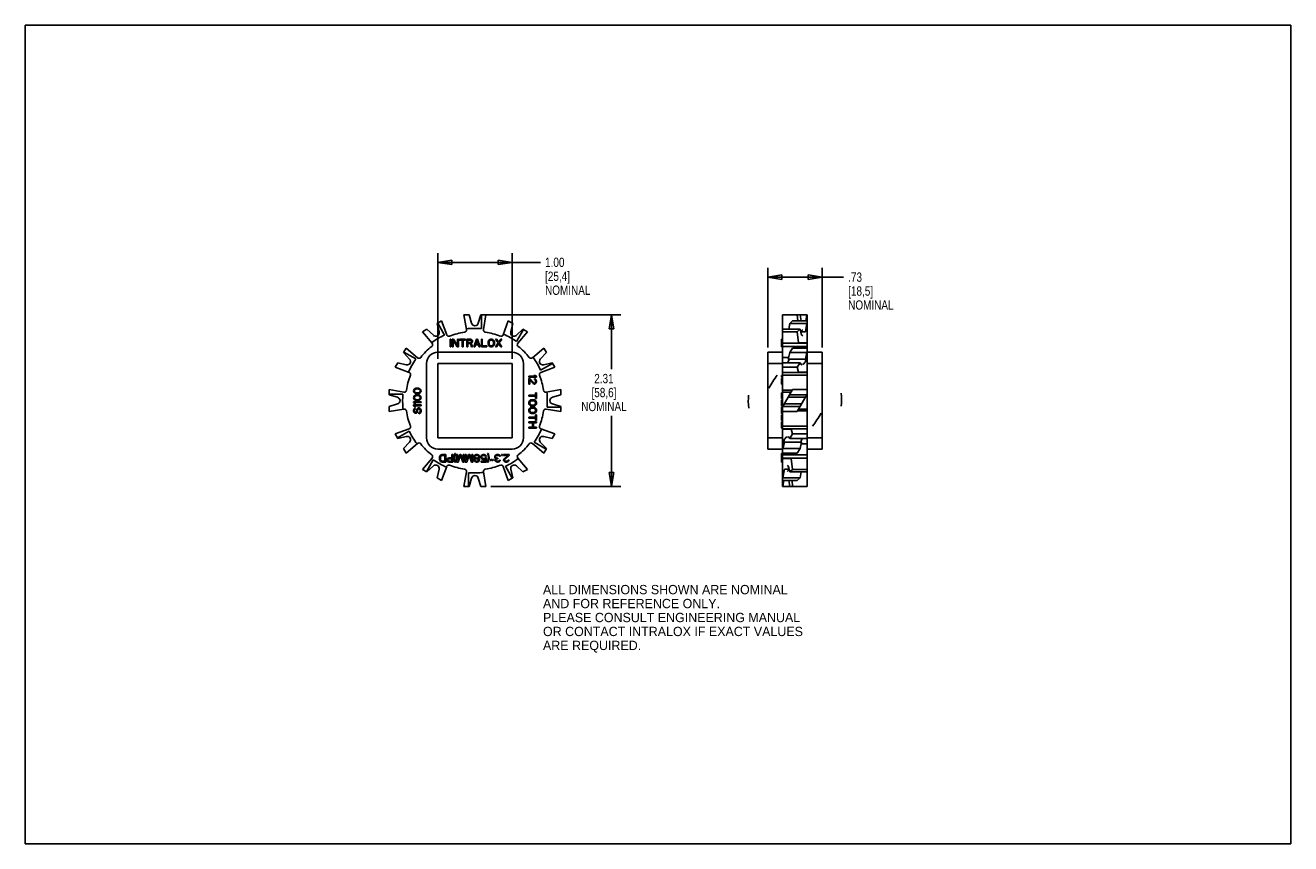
# Model space of a CAD drawing. Header units: inches. Extents: x 0 to 17, y 0 to 11.
import ezdxf

# ---------------------------------------------------------------- set-up
doc = ezdxf.new("R2010")
doc.units = ezdxf.units.IN
doc.header["$LTSCALE"] = 0.935
doc.header["$MEASUREMENT"] = 0
doc.layers.get('0').update_dxf_attribs({"linetype": 'CONTINUOUS'})
doc.layers.add('ALL_FEATURES', color=7, linetype='CONTINUOUS')
doc.styles.get("Standard").update_dxf_attribs({"font": 'txt', "width": 0.8})
doc.styles.add('TEXTSTYLE_2', font='bluprnt.ttf')
doc.dimstyles.new('DIMSTYLE_1', dxfattribs={"dimtxt": 0.125, "dimasz": 0.1875, "dimexe": 0.18, "dimexo": 0.0625, "dimgap": 0.09, "dimtad": 0, "dimtih": 1, "dimtoh": 1, "dimzin": 4, "dimdsep": 46, "dimtxsty": 'STANDARD', "dimblk": 'CLOSED', "dimblk1": 'CLOSED', "dimblk2": 'CLOSED', "dimcen": 0.09, "dimadec": 0, "dimazin": 0, "dimtp": 0.01, "dimtm": 0.01, "dimtfac": 1, "dimtofl": 0, "dimtmove": 0, "dimatfit": 3, "dimldrblk": 'CLOSED', "dimfxl": 1, "dimtolj": 1, "dimtzin": 4, "dimarcsym": 0})

# ---------------------------------------------------------------- blocks, each defined once
blk = doc.blocks.new('_CLOSED')
at = {"color": 0, "linetype": 'BYBLOCK'}
for p, q in [((0, 0), (-1, 0.167)), ((-1, 0.167), (-1, -0.167)), ((-1, -0.167), (0, 0)), ((-1, 0), (0, 0))]:
    blk.add_line(p, q, dxfattribs=at)
blk = doc.blocks.new('*D0')
at = {"color": 3, "linetype": 'CONTINUOUS'}
for p, q in [((6.191, 7.108), (7.999, 7.108)), ((7.874, 7.108), (7.874, 6.377)), ((7.874, 4.802), (7.874, 5.752)), ((6.252, 4.802), (7.999, 4.802))]:
    blk.add_line(p, q, dxfattribs=at)
at = {"color": 3, "linetype": 'CONTINUOUS', "xscale": 0.1875, "yscale": 0.1875, "zscale": 0.1875}
for p, rotation in [((7.874, 7.108), 90), ((7.874, 4.802), 270)]:
    blk.add_blockref('_CLOSED', p, dxfattribs=dict(at, rotation=rotation))
at = {"color": 3, "linetype": 'CONTINUOUS', "insert": (7.774, 6.314), "char_height": 0.125, "width": 0.7, "attachment_point": 2, "line_spacing_factor": 0.9}
blk.add_mtext('2.31\\P[58,6]\\PNOMINAL', dxfattribs=at)
blk = doc.blocks.new('*D1')
at = {"color": 3, "linetype": 'CONTINUOUS'}
for p, q in [((5.541, 6.518), (5.541, 7.939)), ((6.541, 6.518), (6.541, 7.939)), ((5.541, 7.814), (6.041, 7.814)), ((6.541, 7.814), (6.041, 7.814)), ((6.041, 7.814), (6.92, 7.814))]:
    blk.add_line(p, q, dxfattribs=at)
at = {"color": 3, "linetype": 'CONTINUOUS', "xscale": 0.1875, "yscale": 0.1875, "zscale": 0.1875, "rotation": 180}
blk.add_blockref('_CLOSED', (5.541, 7.814), dxfattribs=at)
at = {"color": 3, "linetype": 'CONTINUOUS', "xscale": 0.1875, "yscale": 0.1875, "zscale": 0.1875}
blk.add_blockref('_CLOSED', (6.541, 7.814), dxfattribs=at)
at = {"color": 3, "linetype": 'CONTINUOUS', "insert": (6.983, 7.877), "char_height": 0.125, "width": 0.7, "attachment_point": 1, "line_spacing_factor": 0.9}
blk.add_mtext('1.00\\P[25,4]\\PNOMINAL', dxfattribs=at)
blk = doc.blocks.new('*D2')
at = {"color": 3, "linetype": 'CONTINUOUS'}
for p, q in [((9.974, 6.668), (9.974, 7.741)), ((10.704, 6.668), (10.704, 7.741)), ((9.974, 7.616), (10.339, 7.616)), ((10.704, 7.616), (10.339, 7.616)), ((10.339, 7.616), (10.993, 7.616))]:
    blk.add_line(p, q, dxfattribs=at)
at = {"color": 3, "linetype": 'CONTINUOUS', "xscale": 0.1875, "yscale": 0.1875, "zscale": 0.1875, "rotation": 180}
blk.add_blockref('_CLOSED', (9.974, 7.616), dxfattribs=at)
at = {"color": 3, "linetype": 'CONTINUOUS', "xscale": 0.1875, "yscale": 0.1875, "zscale": 0.1875}
blk.add_blockref('_CLOSED', (10.704, 7.616), dxfattribs=at)
at = {"color": 3, "linetype": 'CONTINUOUS', "insert": (11.055, 7.678), "char_height": 0.125, "width": 0.7, "attachment_point": 1, "line_spacing_factor": 0.9}
blk.add_mtext('.73\\P[18,5]\\PNOMINAL', dxfattribs=at)

msp = doc.modelspace()

# ---------------------------------------------------------------- linework, layer by layer
at = {"color": 7, "linetype": 'CONTINUOUS'}
for p, q in [((0, 0), (0, 11)), ((0, 11), (17, 11)), ((17, 0), (17, 11)), ((5.533, 6.993), (5.593, 7.027)), ((5.533, 6.993), (5.56, 6.878)), ((5.54, 6.997), (5.633, 6.837)), ((5.593, 7.027), (5.661, 6.84)), ((6.421, 6.84), (6.489, 7.027)), ((6.549, 6.993), (6.489, 7.027)), ((6.522, 6.878), (6.549, 6.993)), ((10.505, 7.108), (10.173, 7.108)), ((10.256, 6.914), (10.27, 6.993)), ((10.27, 6.993), (10.309, 7.027)), ((10.501, 6.993), (10.27, 6.993)), ((10.309, 7.027), (10.505, 7.027)), ((10.369, 7.108), (10.378, 7.027)), ((10.423, 7.027), (10.409, 7.108)), ((10.501, 6.993), (10.481, 6.878)), ((10.501, 7.108), (10.487, 7.027)), ((10.505, 6.997), (10.501, 6.993)), ((10.505, 4.802), (10.505, 7.108)), ((5.396, 6.914), (5.336, 6.879)), ((5.465, 6.726), (5.336, 6.879)), ((5.482, 6.833), (5.396, 6.914)), ((6.686, 6.914), (6.6, 6.833)), ((6.693, 6.91), (6.601, 6.749)), ((6.746, 6.879), (6.617, 6.726)), ((6.686, 6.914), (6.746, 6.879)), ((10.173, 6.91), (10.178, 6.914)), ((10.173, 6.911), (10.175, 6.911)), ((10.173, 4.802), (10.173, 6.91)), ((10.369, 6.879), (10.173, 6.879)), ((10.178, 6.914), (10.409, 6.914)), ((10.409, 6.914), (10.369, 6.879)), ((10.369, 6.879), (10.389, 6.733)), ((10.429, 6.833), (10.409, 6.914)), ((10.481, 6.878), (10.418, 6.878)), ((5.082, 6.6), (5.117, 6.66)), ((5.117, 6.66), (5.27, 6.531)), ((5.706, 6.78), (5.706, 6.68)), ((5.719, 6.78), (5.706, 6.78)), ((5.706, 6.68), (5.719, 6.68)), ((5.719, 6.68), (5.719, 6.78)), ((5.735, 6.78), (5.735, 6.68)), ((5.754, 6.78), (5.735, 6.78)), ((5.735, 6.68), (5.748, 6.68)), ((5.748, 6.68), (5.748, 6.767)), ((5.748, 6.767), (5.8, 6.68)), ((5.806, 6.695), (5.754, 6.78)), ((5.8, 6.68), (5.819, 6.68)), ((5.806, 6.78), (5.806, 6.695)), ((5.819, 6.78), (5.806, 6.78)), ((5.819, 6.68), (5.819, 6.78)), ((5.835, 6.78), (5.835, 6.769)), ((5.914, 6.78), (5.835, 6.78)), ((5.835, 6.769), (5.869, 6.769)), ((5.869, 6.769), (5.869, 6.68)), ((5.869, 6.68), (5.881, 6.68)), ((5.881, 6.68), (5.881, 6.769)), ((5.881, 6.769), (5.914, 6.769)), ((5.914, 6.769), (5.914, 6.78)), ((5.931, 6.78), (5.931, 6.68)), ((5.981, 6.78), (5.931, 6.78)), ((5.931, 6.68), (5.944, 6.68)), ((5.944, 6.737), (5.944, 6.769)), ((5.944, 6.769), (5.983, 6.769)), ((5.983, 6.737), (5.944, 6.737)), ((5.944, 6.68), (5.944, 6.725)), ((5.944, 6.725), (5.979, 6.725)), ((5.979, 6.725), (5.996, 6.68)), ((5.991, 6.778), (5.981, 6.78)), ((5.983, 6.769), (5.989, 6.767)), ((5.989, 6.74), (5.983, 6.737)), ((5.989, 6.767), (5.994, 6.763)), ((5.994, 6.744), (5.989, 6.74)), ((6, 6.772), (5.991, 6.778)), ((5.991, 6.729), (6, 6.733)), ((6.01, 6.68), (5.991, 6.729)), ((5.994, 6.763), (5.996, 6.757)), ((5.996, 6.75), (5.994, 6.744)), ((5.996, 6.757), (5.996, 6.75)), ((5.996, 6.68), (6.01, 6.68)), ((6.006, 6.763), (6, 6.772)), ((6, 6.733), (6.006, 6.742)), ((6.008, 6.757), (6.006, 6.763)), ((6.006, 6.742), (6.008, 6.748)), ((6.008, 6.748), (6.008, 6.757)), ((6.06, 6.78), (6.027, 6.68)), ((6.027, 6.68), (6.039, 6.68)), ((6.039, 6.68), (6.048, 6.706)), ((6.048, 6.706), (6.089, 6.706)), ((6.05, 6.714), (6.069, 6.772)), ((6.087, 6.714), (6.05, 6.714)), ((6.077, 6.78), (6.06, 6.78)), ((6.069, 6.772), (6.087, 6.714)), ((6.11, 6.68), (6.077, 6.78)), ((6.089, 6.706), (6.098, 6.68)), ((6.098, 6.68), (6.11, 6.68)), ((6.127, 6.78), (6.127, 6.68)), ((6.139, 6.78), (6.127, 6.78)), ((6.127, 6.68), (6.202, 6.68)), ((6.139, 6.693), (6.139, 6.78)), ((6.202, 6.693), (6.139, 6.693)), ((6.202, 6.68), (6.202, 6.693)), ((6.221, 6.757), (6.219, 6.746)), ((6.219, 6.746), (6.219, 6.714)), ((6.219, 6.714), (6.221, 6.703)), ((6.225, 6.765), (6.221, 6.757)), ((6.221, 6.703), (6.225, 6.695)), ((6.233, 6.774), (6.225, 6.765)), ((6.225, 6.695), (6.233, 6.686)), ((6.231, 6.746), (6.233, 6.754)), ((6.231, 6.714), (6.231, 6.746)), ((6.233, 6.706), (6.231, 6.714)), ((6.241, 6.778), (6.233, 6.774)), ((6.233, 6.754), (6.237, 6.761)), ((6.237, 6.699), (6.233, 6.706)), ((6.233, 6.686), (6.241, 6.682)), ((6.237, 6.761), (6.244, 6.765)), ((6.244, 6.695), (6.237, 6.699)), ((6.252, 6.78), (6.241, 6.778)), ((6.241, 6.682), (6.252, 6.68)), ((6.244, 6.765), (6.252, 6.767)), ((6.252, 6.693), (6.244, 6.695)), ((6.269, 6.78), (6.252, 6.78)), ((6.252, 6.767), (6.269, 6.767)), ((6.269, 6.693), (6.252, 6.693)), ((6.252, 6.68), (6.269, 6.68)), ((6.279, 6.778), (6.269, 6.78)), ((6.269, 6.767), (6.277, 6.765)), ((6.277, 6.695), (6.269, 6.693)), ((6.269, 6.68), (6.279, 6.682)), ((6.277, 6.765), (6.283, 6.761)), ((6.283, 6.699), (6.277, 6.695)), ((6.287, 6.774), (6.279, 6.778)), ((6.279, 6.682), (6.287, 6.686)), ((6.283, 6.761), (6.287, 6.754)), ((6.287, 6.706), (6.283, 6.699)), ((6.296, 6.765), (6.287, 6.774)), ((6.287, 6.754), (6.289, 6.746)), ((6.289, 6.714), (6.287, 6.706)), ((6.287, 6.686), (6.296, 6.695)), ((6.289, 6.746), (6.289, 6.714)), ((6.3, 6.757), (6.296, 6.765)), ((6.296, 6.695), (6.3, 6.703)), ((6.302, 6.746), (6.3, 6.757)), ((6.3, 6.703), (6.302, 6.714)), ((6.302, 6.714), (6.302, 6.746)), ((6.319, 6.78), (6.354, 6.731)), ((6.331, 6.78), (6.319, 6.78)), ((6.354, 6.731), (6.319, 6.68)), ((6.319, 6.68), (6.331, 6.68)), ((6.36, 6.74), (6.331, 6.78)), ((6.331, 6.68), (6.36, 6.72)), ((6.389, 6.78), (6.36, 6.74)), ((6.36, 6.72), (6.389, 6.68)), ((6.366, 6.731), (6.402, 6.78)), ((6.402, 6.68), (6.366, 6.731)), ((6.402, 6.78), (6.389, 6.78)), ((6.389, 6.68), (6.402, 6.68)), ((6.812, 6.531), (6.965, 6.66)), ((7, 6.6), (6.965, 6.66)), ((10.158, 6.68), (10.158, 6.78)), ((10.173, 6.78), (10.158, 6.78)), ((10.173, 6.731), (10.158, 6.731)), ((10.173, 6.68), (10.158, 6.68)), ((10.173, 6.726), (10.505, 6.726)), ((10.505, 6.684), (10.173, 6.684)), ((10.27, 6.6), (10.309, 6.66)), ((10.309, 6.66), (10.505, 6.66)), ((10.389, 6.733), (10.505, 6.733)), ((5.003, 6.463), (4.969, 6.403)), ((5.118, 6.436), (5.003, 6.463)), ((5.082, 6.6), (5.163, 6.514)), ((5.086, 6.607), (5.247, 6.515)), ((6.919, 6.514), (7, 6.6)), ((7.079, 6.463), (6.964, 6.436)), ((7.113, 6.403), (7.079, 6.463)), ((10.255, 6.537), (10.173, 6.537)), ((10.173, 6.456), (10.178, 6.463)), ((10.178, 6.463), (10.409, 6.463)), ((10.25, 6.514), (10.27, 6.6)), ((10.481, 6.514), (10.25, 6.514)), ((10.501, 6.6), (10.27, 6.6)), ((10.409, 6.463), (10.369, 6.403)), ((10.429, 6.436), (10.409, 6.463)), ((10.501, 6.6), (10.481, 6.514)), ((10.505, 6.607), (10.501, 6.6)), ((10.505, 6.605), (10.704, 6.605)), ((10.704, 6.605), (10.704, 5.305)), ((4.969, 6.403), (5.156, 6.335)), ((6.851, 6.295), (6.834, 6.295)), ((6.834, 6.295), (6.849, 6.283)), ((6.866, 6.283), (6.851, 6.295)), ((7.083, 6.456), (6.923, 6.363)), ((7.113, 6.403), (6.926, 6.335)), ((10.158, 6.27), (10.158, 6.295)), ((10.173, 6.295), (10.158, 6.295)), ((10.369, 6.403), (10.173, 6.403)), ((10.173, 6.335), (10.505, 6.335)), ((10.505, 6.296), (10.173, 6.296)), ((10.369, 6.403), (10.389, 6.338)), ((10.389, 6.338), (10.505, 6.338)), ((10.431, 6.435), (10.429, 6.436)), ((10.505, 6.455), (10.704, 6.455)), ((5.246, 6.122), (5.239, 6.12)), ((5.256, 6.124), (5.246, 6.122)), ((5.276, 6.124), (5.256, 6.124)), ((5.286, 6.122), (5.276, 6.124)), ((5.293, 6.12), (5.286, 6.122)), ((6.849, 6.283), (6.766, 6.283)), ((6.766, 6.283), (6.766, 6.27)), ((6.766, 6.27), (6.866, 6.27)), ((6.777, 6.253), (6.766, 6.253)), ((6.766, 6.253), (6.766, 6.178)), ((6.766, 6.178), (6.777, 6.178)), ((6.83, 6.195), (6.777, 6.253)), ((6.777, 6.178), (6.777, 6.237)), ((6.777, 6.237), (6.823, 6.185)), ((6.823, 6.185), (6.83, 6.18)), ((6.838, 6.191), (6.83, 6.195)), ((6.83, 6.18), (6.838, 6.178)), ((6.843, 6.191), (6.838, 6.191)), ((6.838, 6.178), (6.843, 6.178)), ((6.851, 6.249), (6.843, 6.251)), ((6.843, 6.251), (6.843, 6.241)), ((6.843, 6.241), (6.849, 6.237)), ((6.849, 6.195), (6.843, 6.191)), ((6.843, 6.178), (6.851, 6.18)), ((6.849, 6.237), (6.853, 6.23)), ((6.853, 6.201), (6.849, 6.195)), ((6.86, 6.241), (6.851, 6.249)), ((6.851, 6.18), (6.86, 6.189)), ((6.853, 6.23), (6.855, 6.22)), ((6.855, 6.212), (6.853, 6.201)), ((6.855, 6.22), (6.855, 6.212)), ((6.864, 6.233), (6.86, 6.241)), ((6.86, 6.189), (6.864, 6.197)), ((6.866, 6.218), (6.864, 6.233)), ((6.864, 6.197), (6.866, 6.21)), ((6.866, 6.27), (6.866, 6.283)), ((6.866, 6.21), (6.866, 6.218)), ((10.173, 6.283), (10.158, 6.283)), ((10.173, 6.27), (10.158, 6.27)), ((10.158, 6.178), (10.158, 6.253)), ((10.173, 6.253), (10.158, 6.253)), ((10.173, 6.251), (10.158, 6.251)), ((10.173, 6.249), (10.158, 6.249)), ((10.173, 6.241), (10.158, 6.241)), ((10.173, 6.233), (10.158, 6.233)), ((10.173, 6.218), (10.158, 6.218)), ((10.173, 6.21), (10.158, 6.21)), ((10.173, 6.197), (10.158, 6.197)), ((10.173, 6.189), (10.158, 6.189)), ((10.173, 6.18), (10.158, 6.18)), ((10.173, 6.178), (10.158, 6.178)), ((4.888, 6.034), (4.888, 6.103)), ((4.888, 6.103), (5.085, 6.069)), ((4.888, 6.042), (5.073, 6.042)), ((4.888, 6.034), (5.001, 6)), ((5.218, 6.099), (5.216, 6.086)), ((5.216, 6.086), (5.218, 6.074)), ((5.218, 6.007), (5.216, 5.995)), ((5.216, 5.995), (5.218, 5.982)), ((5.225, 6.109), (5.218, 6.099)), ((5.218, 6.074), (5.225, 6.063)), ((5.225, 6.018), (5.218, 6.007)), ((5.218, 5.982), (5.225, 5.972)), ((5.231, 6.115), (5.225, 6.109)), ((5.225, 6.063), (5.231, 6.057)), ((5.231, 6.024), (5.225, 6.018)), ((5.225, 5.972), (5.231, 5.965)), ((5.227, 6.086), (5.229, 6.097)), ((5.229, 6.076), (5.227, 6.086)), ((5.227, 5.995), (5.229, 6.005)), ((5.229, 5.984), (5.227, 5.995)), ((5.229, 6.097), (5.233, 6.103)), ((5.233, 6.07), (5.229, 6.076)), ((5.229, 6.005), (5.233, 6.011)), ((5.233, 5.978), (5.229, 5.984)), ((5.239, 6.12), (5.231, 6.115)), ((5.231, 6.057), (5.239, 6.053)), ((5.239, 6.028), (5.231, 6.024)), ((5.231, 5.965), (5.239, 5.961)), ((5.233, 6.103), (5.246, 6.111)), ((5.246, 6.061), (5.233, 6.07)), ((5.233, 6.011), (5.246, 6.02)), ((5.246, 5.97), (5.233, 5.978)), ((5.239, 6.053), (5.246, 6.051)), ((5.246, 6.03), (5.239, 6.028)), ((5.239, 5.961), (5.246, 5.959)), ((5.246, 6.111), (5.259, 6.113)), ((5.259, 6.059), (5.246, 6.061)), ((5.246, 6.051), (5.256, 6.049)), ((5.256, 6.032), (5.246, 6.03)), ((5.246, 6.02), (5.259, 6.022)), ((5.259, 5.968), (5.246, 5.97)), ((5.246, 5.959), (5.256, 5.957)), ((5.256, 6.049), (5.276, 6.049)), ((5.276, 6.032), (5.256, 6.032)), ((5.256, 5.957), (5.276, 5.957)), ((5.259, 6.113), (5.273, 6.113)), ((5.273, 6.059), (5.259, 6.059)), ((5.259, 6.022), (5.273, 6.022)), ((5.273, 5.968), (5.259, 5.968)), ((5.273, 6.113), (5.286, 6.111)), ((5.286, 6.061), (5.273, 6.059)), ((5.273, 6.022), (5.286, 6.02)), ((5.286, 5.97), (5.273, 5.968)), ((5.276, 6.049), (5.286, 6.051)), ((5.286, 6.03), (5.276, 6.032)), ((5.276, 5.957), (5.286, 5.959)), ((5.286, 6.111), (5.299, 6.103)), ((5.299, 6.07), (5.286, 6.061)), ((5.286, 6.051), (5.293, 6.053)), ((5.293, 6.028), (5.286, 6.03)), ((5.286, 6.02), (5.299, 6.011)), ((5.299, 5.978), (5.286, 5.97)), ((5.286, 5.959), (5.293, 5.961)), ((5.301, 6.115), (5.293, 6.12)), ((5.293, 6.053), (5.301, 6.057)), ((5.301, 6.024), (5.293, 6.028)), ((5.293, 5.961), (5.301, 5.965)), ((5.299, 6.103), (5.303, 6.097)), ((5.303, 6.076), (5.299, 6.07)), ((5.299, 6.011), (5.303, 6.005)), ((5.303, 5.984), (5.299, 5.978)), ((5.307, 6.109), (5.301, 6.115)), ((5.301, 6.057), (5.307, 6.063)), ((5.307, 6.018), (5.301, 6.024)), ((5.301, 5.965), (5.307, 5.972)), ((5.303, 6.097), (5.305, 6.086)), ((5.305, 6.086), (5.303, 6.076)), ((5.303, 6.005), (5.305, 5.995)), ((5.305, 5.995), (5.303, 5.984)), ((5.314, 6.099), (5.307, 6.109)), ((5.307, 6.063), (5.314, 6.074)), ((5.314, 6.007), (5.307, 6.018)), ((5.307, 5.972), (5.314, 5.982)), ((5.316, 6.086), (5.314, 6.099)), ((5.314, 6.074), (5.316, 6.086)), ((5.316, 5.995), (5.314, 6.007)), ((5.314, 5.982), (5.316, 5.995)), ((6.855, 6.028), (6.766, 6.028)), ((6.766, 6.028), (6.766, 6.016)), ((6.766, 6.016), (6.855, 6.016)), ((6.772, 5.951), (6.768, 5.943)), ((6.781, 5.96), (6.772, 5.951)), ((6.789, 5.964), (6.781, 5.96)), ((6.785, 5.947), (6.792, 5.951)), ((6.8, 5.966), (6.789, 5.964)), ((6.792, 5.951), (6.8, 5.953)), ((6.832, 5.966), (6.8, 5.966)), ((6.8, 5.953), (6.832, 5.953)), ((6.843, 5.964), (6.832, 5.966)), ((6.832, 5.953), (6.84, 5.951)), ((6.84, 5.951), (6.847, 5.947)), ((6.851, 5.96), (6.843, 5.964)), ((6.86, 5.951), (6.851, 5.96)), ((6.866, 6.062), (6.855, 6.062)), ((6.855, 6.062), (6.855, 6.028)), ((6.855, 6.016), (6.855, 5.983)), ((6.855, 5.983), (6.866, 5.983)), ((6.864, 5.943), (6.86, 5.951)), ((6.866, 5.983), (6.866, 6.062)), ((6.997, 6.069), (7.194, 6.103)), ((7.081, 6), (7.194, 6.034)), ((7.194, 6.034), (7.194, 6.103)), ((10.158, 5.983), (10.158, 6.062)), ((10.173, 6.062), (10.158, 6.062)), ((10.173, 5.983), (10.158, 5.983)), ((10.158, 5.883), (10.158, 5.966)), ((10.173, 5.966), (10.158, 5.966)), ((10.173, 5.964), (10.158, 5.964)), ((10.173, 5.96), (10.158, 5.96)), ((10.173, 5.951), (10.158, 5.951)), ((10.173, 5.868), (10.309, 6.103)), ((10.173, 6.094), (10.304, 6.094)), ((10.29, 6.07), (10.173, 6.07)), ((10.481, 6), (10.25, 6)), ((10.501, 6.034), (10.27, 6.034)), ((10.309, 6.103), (10.505, 6.103)), ((10.505, 6.042), (10.369, 5.807)), ((5.001, 5.91), (4.888, 5.876)), ((4.888, 5.876), (4.888, 5.807)), ((4.888, 5.807), (5.085, 5.841)), ((5.216, 5.94), (5.216, 5.928)), ((5.316, 5.94), (5.216, 5.94)), ((5.216, 5.928), (5.231, 5.915)), ((5.216, 5.899), (5.216, 5.886)), ((5.316, 5.899), (5.216, 5.899)), ((5.216, 5.886), (5.231, 5.874)), ((5.218, 5.834), (5.216, 5.824)), ((5.216, 5.824), (5.216, 5.813)), ((5.216, 5.813), (5.218, 5.805)), ((5.225, 5.843), (5.218, 5.834)), ((5.218, 5.805), (5.222, 5.797)), ((5.222, 5.797), (5.231, 5.788)), ((5.233, 5.849), (5.225, 5.843)), ((5.229, 5.826), (5.231, 5.832)), ((5.229, 5.813), (5.229, 5.826)), ((5.231, 5.807), (5.229, 5.813)), ((5.231, 5.915), (5.248, 5.915)), ((5.231, 5.874), (5.248, 5.874)), ((5.231, 5.832), (5.235, 5.836)), ((5.235, 5.801), (5.231, 5.807)), ((5.231, 5.788), (5.239, 5.786)), ((5.248, 5.915), (5.233, 5.928)), ((5.233, 5.928), (5.316, 5.928)), ((5.248, 5.874), (5.233, 5.886)), ((5.233, 5.886), (5.316, 5.886)), ((5.239, 5.851), (5.233, 5.849)), ((5.235, 5.836), (5.239, 5.838)), ((5.242, 5.799), (5.235, 5.801)), ((5.239, 5.838), (5.239, 5.851)), ((5.239, 5.786), (5.248, 5.786)), ((5.246, 5.799), (5.242, 5.799)), ((5.252, 5.801), (5.246, 5.799)), ((5.248, 5.786), (5.256, 5.788)), ((5.256, 5.807), (5.252, 5.801)), ((5.259, 5.813), (5.256, 5.807)), ((5.256, 5.788), (5.265, 5.797)), ((5.261, 5.836), (5.259, 5.826)), ((5.259, 5.826), (5.259, 5.813)), ((5.265, 5.845), (5.261, 5.836)), ((5.273, 5.853), (5.265, 5.845)), ((5.265, 5.797), (5.269, 5.805)), ((5.269, 5.805), (5.271, 5.813)), ((5.271, 5.826), (5.273, 5.834)), ((5.271, 5.813), (5.271, 5.826)), ((5.282, 5.857), (5.273, 5.853)), ((5.273, 5.834), (5.278, 5.84)), ((5.278, 5.84), (5.284, 5.845)), ((5.293, 5.857), (5.282, 5.857)), ((5.284, 5.845), (5.29, 5.845)), ((5.295, 5.795), (5.288, 5.793)), ((5.288, 5.793), (5.288, 5.78)), ((5.288, 5.78), (5.297, 5.782)), ((5.29, 5.845), (5.297, 5.84)), ((5.301, 5.853), (5.293, 5.857)), ((5.301, 5.801), (5.295, 5.795)), ((5.297, 5.84), (5.301, 5.834)), ((5.297, 5.782), (5.307, 5.788)), ((5.31, 5.845), (5.301, 5.853)), ((5.301, 5.834), (5.303, 5.826)), ((5.303, 5.809), (5.301, 5.801)), ((5.303, 5.826), (5.303, 5.809)), ((5.307, 5.788), (5.314, 5.799)), ((5.314, 5.836), (5.31, 5.845)), ((5.316, 5.826), (5.314, 5.836)), ((5.314, 5.799), (5.316, 5.809)), ((5.316, 5.928), (5.316, 5.94)), ((5.316, 5.886), (5.316, 5.899)), ((5.316, 5.809), (5.316, 5.826)), ((6.768, 5.943), (6.766, 5.933)), ((6.766, 5.933), (6.766, 5.916)), ((6.766, 5.916), (6.768, 5.905)), ((6.768, 5.843), (6.766, 5.833)), ((6.766, 5.833), (6.766, 5.816)), ((6.766, 5.816), (6.768, 5.805)), ((6.768, 5.905), (6.772, 5.897)), ((6.772, 5.851), (6.768, 5.843)), ((6.768, 5.805), (6.772, 5.797)), ((6.772, 5.897), (6.781, 5.889)), ((6.781, 5.86), (6.772, 5.851)), ((6.772, 5.797), (6.781, 5.789)), ((6.779, 5.933), (6.781, 5.941)), ((6.779, 5.916), (6.779, 5.933)), ((6.781, 5.908), (6.779, 5.916)), ((6.779, 5.833), (6.781, 5.841)), ((6.779, 5.816), (6.779, 5.833)), ((6.781, 5.808), (6.779, 5.816)), ((6.781, 5.941), (6.785, 5.947)), ((6.785, 5.901), (6.781, 5.908)), ((6.781, 5.889), (6.789, 5.885)), ((6.789, 5.864), (6.781, 5.86)), ((6.781, 5.841), (6.785, 5.847)), ((6.785, 5.801), (6.781, 5.808)), ((6.781, 5.789), (6.789, 5.785)), ((6.792, 5.897), (6.785, 5.901)), ((6.785, 5.847), (6.792, 5.851)), ((6.792, 5.797), (6.785, 5.801)), ((6.789, 5.885), (6.8, 5.883)), ((6.8, 5.866), (6.789, 5.864)), ((6.789, 5.785), (6.8, 5.783)), ((6.8, 5.895), (6.792, 5.897)), ((6.792, 5.851), (6.8, 5.853)), ((6.8, 5.795), (6.792, 5.797)), ((6.832, 5.895), (6.8, 5.895)), ((6.8, 5.883), (6.832, 5.883)), ((6.832, 5.866), (6.8, 5.866)), ((6.8, 5.853), (6.832, 5.853)), ((6.832, 5.795), (6.8, 5.795)), ((6.8, 5.783), (6.832, 5.783)), ((6.84, 5.897), (6.832, 5.895)), ((6.832, 5.883), (6.843, 5.885)), ((6.843, 5.864), (6.832, 5.866)), ((6.832, 5.853), (6.84, 5.851)), ((6.84, 5.797), (6.832, 5.795)), ((6.832, 5.783), (6.843, 5.785)), ((6.847, 5.901), (6.84, 5.897)), ((6.84, 5.851), (6.847, 5.847)), ((6.847, 5.801), (6.84, 5.797)), ((6.843, 5.885), (6.851, 5.889)), ((6.851, 5.86), (6.843, 5.864)), ((6.843, 5.785), (6.851, 5.789)), ((6.847, 5.947), (6.851, 5.941)), ((6.851, 5.908), (6.847, 5.901)), ((6.847, 5.847), (6.851, 5.841)), ((6.851, 5.808), (6.847, 5.801)), ((6.851, 5.941), (6.853, 5.933)), ((6.853, 5.916), (6.851, 5.908)), ((6.851, 5.889), (6.86, 5.897)), ((6.86, 5.851), (6.851, 5.86)), ((6.851, 5.841), (6.853, 5.833)), ((6.853, 5.816), (6.851, 5.808)), ((6.851, 5.789), (6.86, 5.797)), ((6.853, 5.933), (6.853, 5.916)), ((6.853, 5.833), (6.853, 5.816)), ((6.86, 5.897), (6.864, 5.905)), ((6.864, 5.843), (6.86, 5.851)), ((6.86, 5.797), (6.864, 5.805)), ((6.866, 5.933), (6.864, 5.943)), ((6.864, 5.905), (6.866, 5.916)), ((6.866, 5.833), (6.864, 5.843)), ((6.864, 5.805), (6.866, 5.816)), ((6.866, 5.916), (6.866, 5.933)), ((6.866, 5.816), (6.866, 5.833)), ((7.194, 5.807), (6.997, 5.841)), ((7.194, 5.868), (7.009, 5.868)), ((7.194, 5.876), (7.081, 5.91)), ((7.194, 5.807), (7.194, 5.876)), ((10.173, 5.943), (10.158, 5.943)), ((10.173, 5.933), (10.158, 5.933)), ((10.173, 5.916), (10.158, 5.916)), ((10.173, 5.905), (10.158, 5.905)), ((10.173, 5.897), (10.158, 5.897)), ((10.173, 5.889), (10.158, 5.889)), ((10.173, 5.885), (10.158, 5.885)), ((10.173, 5.883), (10.158, 5.883)), ((10.158, 5.783), (10.158, 5.866)), ((10.173, 5.866), (10.158, 5.866)), ((10.173, 5.864), (10.158, 5.864)), ((10.173, 5.86), (10.158, 5.86)), ((10.173, 5.851), (10.158, 5.851)), ((10.173, 5.843), (10.158, 5.843)), ((10.173, 5.833), (10.158, 5.833)), ((10.173, 5.816), (10.158, 5.816)), ((10.173, 5.805), (10.158, 5.805)), ((10.173, 5.797), (10.158, 5.797)), ((10.173, 5.789), (10.158, 5.789)), ((10.173, 5.785), (10.158, 5.785)), ((10.173, 5.783), (10.158, 5.783)), ((10.369, 5.807), (10.173, 5.807)), ((10.178, 5.876), (10.409, 5.876)), ((10.198, 5.91), (10.429, 5.91)), ((10.505, 5.816), (10.375, 5.816)), ((10.389, 5.84), (10.505, 5.84)), ((6.855, 5.733), (6.766, 5.733)), ((6.766, 5.733), (6.766, 5.72)), ((6.766, 5.72), (6.855, 5.72)), ((6.866, 5.67), (6.766, 5.67)), ((6.766, 5.67), (6.766, 5.658)), ((6.766, 5.658), (6.813, 5.658)), ((6.813, 5.658), (6.813, 5.599)), ((6.826, 5.658), (6.866, 5.658)), ((6.826, 5.599), (6.826, 5.658)), ((6.866, 5.766), (6.855, 5.766)), ((6.855, 5.766), (6.855, 5.733)), ((6.855, 5.72), (6.855, 5.687)), ((6.855, 5.687), (6.866, 5.687)), ((6.866, 5.687), (6.866, 5.766)), ((6.866, 5.658), (6.866, 5.67)), ((10.158, 5.687), (10.158, 5.766)), ((10.173, 5.766), (10.158, 5.766)), ((10.173, 5.687), (10.158, 5.687)), ((10.173, 5.67), (10.158, 5.67)), ((10.158, 5.587), (10.158, 5.67)), ((10.173, 5.658), (10.158, 5.658)), ((10.173, 5.614), (10.505, 5.614)), ((4.969, 5.507), (5.156, 5.575)), ((5.003, 5.447), (4.969, 5.507)), ((4.999, 5.454), (5.159, 5.547)), ((5.003, 5.447), (5.118, 5.474)), ((6.813, 5.599), (6.766, 5.599)), ((6.766, 5.599), (6.766, 5.587)), ((6.766, 5.587), (6.866, 5.587)), ((6.866, 5.599), (6.826, 5.599)), ((6.866, 5.587), (6.866, 5.599)), ((6.926, 5.575), (7.113, 5.507)), ((6.964, 5.474), (7.079, 5.447)), ((7.079, 5.447), (7.113, 5.507)), ((10.173, 5.599), (10.158, 5.599)), ((10.173, 5.587), (10.158, 5.587)), ((10.505, 5.575), (10.173, 5.575)), ((10.29, 5.572), (10.173, 5.572)), ((10.247, 5.475), (10.25, 5.474)), ((10.25, 5.474), (10.27, 5.447)), ((10.27, 5.447), (10.309, 5.507)), ((10.501, 5.447), (10.27, 5.447)), ((10.309, 5.507), (10.29, 5.572)), ((10.309, 5.507), (10.505, 5.507)), ((10.505, 5.454), (10.501, 5.447)), ((10.505, 5.455), (10.704, 5.455)), ((5.163, 5.396), (5.082, 5.31)), ((5.082, 5.31), (5.117, 5.25)), ((5.117, 5.25), (5.27, 5.379)), ((6.965, 5.25), (6.812, 5.379)), ((6.996, 5.303), (6.835, 5.395)), ((7, 5.31), (6.919, 5.396)), ((6.965, 5.25), (7, 5.31)), ((10.173, 5.303), (10.178, 5.31)), ((10.178, 5.31), (10.198, 5.396)), ((10.178, 5.31), (10.409, 5.31)), ((10.198, 5.396), (10.429, 5.396)), ((10.409, 5.31), (10.369, 5.25)), ((10.429, 5.396), (10.409, 5.31)), ((10.424, 5.373), (10.505, 5.373)), ((10.505, 5.305), (10.704, 5.305)), ((5.336, 5.031), (5.465, 5.184)), ((5.389, 5), (5.481, 5.161)), ((6.746, 5.031), (6.617, 5.184)), ((10.369, 5.25), (10.173, 5.25)), ((10.173, 5.226), (10.505, 5.226)), ((10.505, 5.184), (10.173, 5.184)), ((10.29, 5.177), (10.173, 5.177)), ((10.309, 5.031), (10.29, 5.177)), ((5.336, 5.031), (5.396, 4.996)), ((5.396, 4.996), (5.482, 5.077)), ((5.56, 5.032), (5.533, 4.917)), ((5.593, 4.883), (5.661, 5.07)), ((5.893, 4.802), (5.927, 4.999)), ((5.954, 4.802), (5.954, 4.987)), ((6.189, 4.802), (6.155, 4.999)), ((6.489, 4.883), (6.421, 5.07)), ((6.542, 4.913), (6.449, 5.073)), ((6.549, 4.917), (6.522, 5.032)), ((6.6, 5.077), (6.686, 4.996)), ((6.686, 4.996), (6.746, 5.031)), ((10.178, 4.917), (10.198, 5.032)), ((10.198, 5.032), (10.261, 5.032)), ((10.25, 5.077), (10.27, 4.996)), ((10.27, 4.996), (10.309, 5.031)), ((10.501, 4.996), (10.27, 4.996)), ((10.309, 5.031), (10.505, 5.031)), ((10.423, 4.996), (10.409, 4.917)), ((10.505, 5), (10.501, 4.996)), ((10.505, 4.999), (10.504, 4.999)), ((5.533, 4.917), (5.593, 4.883)), ((5.893, 4.802), (5.962, 4.802)), ((5.962, 4.802), (5.996, 4.915)), ((6.086, 4.915), (6.12, 4.802)), ((6.12, 4.802), (6.189, 4.802)), ((6.489, 4.883), (6.549, 4.917)), ((10.173, 4.913), (10.178, 4.917)), ((10.369, 4.883), (10.173, 4.883)), ((10.173, 4.802), (10.505, 4.802)), ((10.178, 4.917), (10.409, 4.917)), ((10.178, 4.802), (10.192, 4.883)), ((10.256, 4.883), (10.27, 4.802)), ((10.309, 4.802), (10.301, 4.883)), ((10.409, 4.917), (10.369, 4.883)), ((0, 0), (17, 0))]:
    msp.add_line(p, q, dxfattribs=at)
for centre, radius, start, end in [((6.041, 5.955), 0.972, 114.8416, 126.8005), ((5.514, 6.867), 0.047, 227, 13), ((5.689, 6.85), 0.03, 200, 291.4439), ((6.041, 5.955), 0.932, 98.5561, 111.4439), ((6.041, 5.955), 0.932, 68.5561, 81.4439), ((6.393, 6.85), 0.03, 248.5561, 340), ((6.041, 5.955), 0.972, 54.8416, 66.8005), ((6.568, 6.867), 0.047, 167, 313), ((6.041, 5.955), 0.932, 128.5561, 141.4439), ((5.442, 6.707), 0.03, 308.5561, 40), ((6.64, 6.707), 0.03, 140, 231.4439), ((6.041, 5.955), 0.932, 38.5561, 51.4439), ((5.129, 6.482), 0.047, 257, 43), ((6.041, 5.955), 0.972, 144.8416, 156.8005), ((5.289, 6.554), 0.03, 230, 321.4439), ((6.793, 6.554), 0.03, 218.5561, 310), ((6.041, 5.955), 0.972, 24.8416, 36.8005), ((6.953, 6.482), 0.047, 137, 283), ((6.041, 5.955), 0.932, 158.5561, 171.4439), ((5.146, 6.307), 0.03, 338.5561, 70), ((6.936, 6.307), 0.03, 110, 201.4439), ((6.041, 5.955), 0.932, 8.5561, 21.4439), ((4.987, 5.955), 0.047, 287, 73), ((6.041, 5.955), 0.972, 174.8416, 186.8005), ((5.09, 6.098), 0.03, 260, 351.4439), ((6.992, 6.098), 0.03, 188.5561, 280), ((6.041, 5.955), 0.972, 354.8416, 6.8005), ((7.095, 5.955), 0.047, 107, 253), ((5.09, 5.812), 0.03, 8.5561, 100), ((6.041, 5.955), 0.932, 188.5561, 201.4439), ((6.041, 5.955), 0.932, 338.5561, 351.4439), ((6.992, 5.812), 0.03, 80, 171.4439), ((5.146, 5.603), 0.03, 290, 21.4439), ((6.936, 5.603), 0.03, 158.5561, 250), ((5.129, 5.428), 0.047, 317, 103), ((6.041, 5.955), 0.972, 204.8416, 216.8005), ((6.041, 5.955), 0.972, 324.8416, 336.8005), ((6.953, 5.428), 0.047, 77, 223), ((5.289, 5.356), 0.03, 38.5561, 130), ((6.041, 5.955), 0.932, 218.5561, 231.4439), ((6.041, 5.955), 0.932, 308.5561, 321.4439), ((6.793, 5.356), 0.03, 50, 141.4439), ((5.442, 5.203), 0.03, 320, 51.4439), ((6.041, 5.955), 0.972, 234.8416, 246.8005), ((6.041, 5.955), 0.972, 294.8416, 306.8005), ((6.64, 5.203), 0.03, 128.5561, 220), ((5.514, 5.043), 0.047, 347, 133), ((5.689, 5.06), 0.03, 68.5561, 160), ((6.041, 5.955), 0.932, 248.5561, 261.4439), ((5.898, 5.004), 0.03, 350, 81.4439), ((6.041, 5.955), 0.972, 264.8416, 276.8005), ((6.041, 4.901), 0.047, 17, 163), ((6.184, 5.004), 0.03, 98.5561, 190), ((6.041, 5.955), 0.932, 278.5561, 291.4439), ((6.393, 5.06), 0.03, 20, 111.4439), ((6.568, 5.043), 0.047, 47, 193)]:
    msp.add_arc(centre, radius, start, end, dxfattribs=at)
at = {"color": 7, "linetype": 'CONTINUOUS', "extrusion": (0, 0, -1)}
for centre, major_axis, ratio, start_param, end_param in [((10.455, 6.867), (0, -0.0407), 0.881917, 0.296706, 2.095008), ((10.455, 6.867), (0, -0.0407), 0.881917, 2.095008, 2.844887), ((10.455, 6.482), (0.0271, 0.0407), 0.480384, 0.296706, 2.61856), ((10.224, 5.428), (0.0271, 0.0407), 0.480384, -2.844887, -0.523033), ((10.224, 5.043), (0, -0.0407), 0.881917, -2.844887, -1.046585), ((10.224, 5.043), (0, -0.0407), 0.881917, -1.046585, -0.296706)]:
    msp.add_ellipse(centre, major_axis=major_axis, ratio=ratio, start_param=start_param, end_param=end_param, dxfattribs=at)
at = {"color": 7, "linetype": 'CONTINUOUS'}
for centre, major_axis, ratio, start_param, end_param in [((10.224, 6.482), (0.0271, 0.0407), 0.480384, -1.470563, -0.296706), ((10.455, 5.955), (-0.561, -0.841), 0.480384, -1.660828, -1.452105), ((10.455, 5.955), (0, -0.841), 0.881917, -1.660828, -1.452105), ((10.224, 5.955), (0, 0.841), 0.881917, -1.660828, -1.452105), ((10.224, 5.955), (0.561, 0.841), 0.480384, -1.660828, -1.452105), ((10.455, 5.428), (0.0271, 0.0407), 0.480384, 1.671029, 2.844887)]:
    msp.add_ellipse(centre, major_axis=major_axis, ratio=ratio, start_param=start_param, end_param=end_param, dxfattribs=at)
at = {"layer": 'ALL_FEATURES', "color": 7, "linetype": 'CONTINUOUS'}
for p, q in [((5.927, 6.911), (5.893, 7.108)), ((5.962, 7.108), (5.893, 7.108)), ((5.996, 6.995), (5.962, 7.108)), ((6.12, 7.108), (6.086, 6.995)), ((6.12, 7.108), (6.189, 7.108)), ((6.128, 7.108), (6.128, 6.923)), ((6.189, 7.108), (6.155, 6.911)), ((10.173, 7.108), (10.173, 6.91)), ((6.541, 6.605), (5.541, 6.605)), ((9.974, 5.305), (9.974, 6.605)), ((10.173, 6.605), (9.974, 6.605)), ((5.391, 6.455), (5.391, 5.455)), ((5.541, 6.455), (5.541, 5.455)), ((6.541, 6.455), (5.541, 6.455)), ((6.541, 5.455), (6.541, 6.455)), ((6.691, 5.455), (6.691, 6.455)), ((10.173, 6.455), (9.974, 6.455)), ((5.541, 5.455), (6.541, 5.455)), ((10.173, 5.455), (9.974, 5.455)), ((5.541, 5.305), (6.541, 5.305)), ((10.173, 5.305), (9.974, 5.305)), ((5.568, 5.207), (5.566, 5.196)), ((5.566, 5.196), (5.566, 5.164)), ((5.566, 5.164), (5.568, 5.153)), ((5.572, 5.215), (5.568, 5.207)), ((5.568, 5.153), (5.572, 5.145)), ((5.58, 5.224), (5.572, 5.215)), ((5.572, 5.145), (5.58, 5.136)), ((5.578, 5.196), (5.58, 5.204)), ((5.578, 5.164), (5.578, 5.196)), ((5.58, 5.156), (5.578, 5.164)), ((5.589, 5.228), (5.58, 5.224)), ((5.58, 5.204), (5.584, 5.211)), ((5.584, 5.149), (5.58, 5.156)), ((5.58, 5.136), (5.589, 5.132)), ((5.584, 5.211), (5.591, 5.215)), ((5.591, 5.145), (5.584, 5.149)), ((5.599, 5.23), (5.589, 5.228)), ((5.589, 5.132), (5.599, 5.13)), ((5.591, 5.215), (5.599, 5.217)), ((5.599, 5.143), (5.591, 5.145)), ((5.649, 5.23), (5.599, 5.23)), ((5.599, 5.217), (5.636, 5.217)), ((5.636, 5.143), (5.599, 5.143)), ((5.599, 5.13), (5.649, 5.13)), ((5.636, 5.217), (5.636, 5.143)), ((5.649, 5.13), (5.649, 5.23)), ((5.668, 5.168), (5.666, 5.162)), ((5.666, 5.162), (5.666, 5.153)), ((5.666, 5.153), (5.668, 5.147)), ((5.674, 5.177), (5.668, 5.168)), ((5.668, 5.147), (5.674, 5.139)), ((5.682, 5.183), (5.674, 5.177)), ((5.674, 5.139), (5.682, 5.132)), ((5.678, 5.16), (5.68, 5.166)), ((5.678, 5.153), (5.678, 5.16)), ((5.68, 5.147), (5.678, 5.153)), ((5.68, 5.166), (5.684, 5.17)), ((5.684, 5.143), (5.68, 5.147)), ((5.693, 5.185), (5.682, 5.183)), ((5.682, 5.132), (5.693, 5.13)), ((5.684, 5.17), (5.691, 5.173)), ((5.691, 5.141), (5.684, 5.143)), ((5.691, 5.173), (5.73, 5.173)), ((5.73, 5.141), (5.691, 5.141)), ((5.73, 5.185), (5.693, 5.185)), ((5.693, 5.13), (5.743, 5.13)), ((5.743, 5.23), (5.73, 5.23)), ((5.73, 5.23), (5.73, 5.185)), ((5.73, 5.173), (5.73, 5.141)), ((5.743, 5.13), (5.743, 5.23)), ((5.761, 5.213), (5.759, 5.194)), ((5.759, 5.194), (5.759, 5.179)), ((5.759, 5.179), (5.761, 5.16)), ((5.766, 5.232), (5.761, 5.213)), ((5.761, 5.16), (5.766, 5.141)), ((5.77, 5.243), (5.766, 5.232)), ((5.766, 5.141), (5.77, 5.13)), ((5.768, 5.194), (5.77, 5.213)), ((5.768, 5.179), (5.768, 5.194)), ((5.77, 5.16), (5.768, 5.179)), ((5.778, 5.243), (5.77, 5.243)), ((5.77, 5.213), (5.774, 5.232)), ((5.774, 5.141), (5.77, 5.16)), ((5.77, 5.13), (5.778, 5.13)), ((5.774, 5.232), (5.778, 5.243)), ((5.778, 5.13), (5.774, 5.141)), ((5.807, 5.23), (5.795, 5.23)), ((5.795, 5.23), (5.795, 5.13)), ((5.795, 5.13), (5.814, 5.13)), ((5.807, 5.151), (5.807, 5.23)), ((5.836, 5.23), (5.807, 5.151)), ((5.814, 5.13), (5.845, 5.219)), ((5.853, 5.23), (5.836, 5.23)), ((5.845, 5.219), (5.876, 5.13)), ((5.882, 5.151), (5.853, 5.23)), ((5.876, 5.13), (5.895, 5.13)), ((5.895, 5.23), (5.882, 5.23)), ((5.882, 5.23), (5.882, 5.151)), ((5.895, 5.13), (5.895, 5.23)), ((5.924, 5.23), (5.911, 5.23)), ((5.911, 5.23), (5.911, 5.13)), ((5.911, 5.13), (5.93, 5.13)), ((5.924, 5.151), (5.924, 5.23)), ((5.953, 5.23), (5.924, 5.151)), ((5.93, 5.13), (5.961, 5.219)), ((5.97, 5.23), (5.953, 5.23)), ((5.961, 5.219), (5.993, 5.13)), ((5.999, 5.151), (5.97, 5.23)), ((5.993, 5.13), (6.011, 5.13)), ((6.011, 5.23), (5.999, 5.23)), ((5.999, 5.23), (5.999, 5.151)), ((6.011, 5.13), (6.011, 5.23)), ((6.032, 5.215), (6.028, 5.204)), ((6.028, 5.204), (6.028, 5.198)), ((6.028, 5.198), (6.032, 5.187)), ((6.034, 5.17), (6.03, 5.162)), ((6.03, 5.162), (6.03, 5.156)), ((6.03, 5.156), (6.034, 5.145)), ((6.039, 5.222), (6.032, 5.215)), ((6.032, 5.187), (6.041, 5.181)), ((6.041, 5.177), (6.034, 5.17)), ((6.034, 5.145), (6.041, 5.139)), ((6.049, 5.228), (6.039, 5.222)), ((6.039, 5.204), (6.045, 5.213)), ((6.039, 5.198), (6.039, 5.204)), ((6.045, 5.19), (6.039, 5.198)), ((6.041, 5.181), (6.045, 5.179)), ((6.045, 5.179), (6.041, 5.177)), ((6.041, 5.16), (6.045, 5.166)), ((6.041, 5.156), (6.041, 5.16)), ((6.045, 5.149), (6.041, 5.156)), ((6.041, 5.139), (6.051, 5.132)), ((6.045, 5.213), (6.053, 5.217)), ((6.053, 5.185), (6.045, 5.19)), ((6.045, 5.166), (6.053, 5.173)), ((6.053, 5.143), (6.045, 5.149)), ((6.059, 5.23), (6.049, 5.228)), ((6.051, 5.132), (6.061, 5.13)), ((6.053, 5.217), (6.061, 5.219)), ((6.061, 5.183), (6.053, 5.185)), ((6.053, 5.173), (6.061, 5.175)), ((6.061, 5.141), (6.053, 5.143)), ((6.072, 5.23), (6.059, 5.23)), ((6.061, 5.219), (6.07, 5.219)), ((6.07, 5.183), (6.061, 5.183)), ((6.061, 5.175), (6.07, 5.175)), ((6.07, 5.141), (6.061, 5.141)), ((6.061, 5.13), (6.07, 5.13)), ((6.07, 5.219), (6.078, 5.217)), ((6.078, 5.185), (6.07, 5.183)), ((6.07, 5.175), (6.078, 5.173)), ((6.078, 5.143), (6.07, 5.141)), ((6.07, 5.13), (6.08, 5.132)), ((6.082, 5.228), (6.072, 5.23)), ((6.078, 5.217), (6.086, 5.213)), ((6.086, 5.19), (6.078, 5.185)), ((6.078, 5.173), (6.086, 5.166)), ((6.086, 5.149), (6.078, 5.143)), ((6.08, 5.132), (6.091, 5.139)), ((6.093, 5.222), (6.082, 5.228)), ((6.086, 5.213), (6.093, 5.204)), ((6.093, 5.198), (6.086, 5.19)), ((6.086, 5.179), (6.091, 5.181)), ((6.091, 5.177), (6.086, 5.179)), ((6.086, 5.166), (6.091, 5.16)), ((6.091, 5.156), (6.086, 5.149)), ((6.091, 5.181), (6.099, 5.187)), ((6.097, 5.17), (6.091, 5.177)), ((6.091, 5.16), (6.091, 5.156)), ((6.091, 5.139), (6.097, 5.145)), ((6.099, 5.215), (6.093, 5.222)), ((6.093, 5.204), (6.093, 5.198)), ((6.101, 5.162), (6.097, 5.17)), ((6.097, 5.145), (6.101, 5.156)), ((6.103, 5.204), (6.099, 5.215)), ((6.099, 5.187), (6.103, 5.198)), ((6.101, 5.156), (6.101, 5.162)), ((6.103, 5.198), (6.103, 5.204)), ((6.124, 5.213), (6.12, 5.202)), ((6.12, 5.202), (6.12, 5.194)), ((6.12, 5.194), (6.124, 5.183)), ((6.13, 5.222), (6.124, 5.213)), ((6.124, 5.183), (6.13, 5.175)), ((6.184, 5.141), (6.124, 5.141)), ((6.124, 5.141), (6.124, 5.13)), ((6.124, 5.13), (6.195, 5.13)), ((6.141, 5.228), (6.13, 5.222)), ((6.13, 5.2), (6.132, 5.207)), ((6.13, 5.196), (6.13, 5.2)), ((6.132, 5.19), (6.13, 5.196)), ((6.13, 5.175), (6.141, 5.168)), ((6.132, 5.207), (6.136, 5.213)), ((6.136, 5.183), (6.132, 5.19)), ((6.136, 5.213), (6.143, 5.217)), ((6.143, 5.179), (6.136, 5.183)), ((6.151, 5.23), (6.141, 5.228)), ((6.141, 5.168), (6.151, 5.166)), ((6.143, 5.217), (6.151, 5.219)), ((6.151, 5.177), (6.143, 5.179)), ((6.164, 5.23), (6.151, 5.23)), ((6.151, 5.219), (6.164, 5.219)), ((6.164, 5.177), (6.151, 5.177)), ((6.151, 5.166), (6.164, 5.166)), ((6.174, 5.228), (6.164, 5.23)), ((6.164, 5.219), (6.172, 5.217)), ((6.172, 5.179), (6.164, 5.177)), ((6.164, 5.166), (6.174, 5.168)), ((6.172, 5.217), (6.178, 5.213)), ((6.18, 5.185), (6.172, 5.179)), ((6.184, 5.222), (6.174, 5.228)), ((6.174, 5.168), (6.184, 5.175)), ((6.178, 5.213), (6.182, 5.204)), ((6.195, 5.185), (6.18, 5.185)), ((6.182, 5.204), (6.195, 5.204)), ((6.191, 5.213), (6.184, 5.222)), ((6.184, 5.175), (6.184, 5.141)), ((6.195, 5.204), (6.191, 5.213)), ((6.195, 5.13), (6.195, 5.185)), ((6.22, 5.243), (6.211, 5.243)), ((6.211, 5.243), (6.216, 5.232)), ((6.216, 5.141), (6.211, 5.13)), ((6.211, 5.13), (6.22, 5.13)), ((6.216, 5.232), (6.22, 5.213)), ((6.22, 5.16), (6.216, 5.141)), ((6.224, 5.232), (6.22, 5.243)), ((6.22, 5.213), (6.222, 5.194)), ((6.222, 5.179), (6.22, 5.16)), ((6.22, 5.13), (6.224, 5.141)), ((6.222, 5.194), (6.222, 5.179)), ((6.228, 5.213), (6.224, 5.232)), ((6.224, 5.141), (6.228, 5.16)), ((6.23, 5.194), (6.228, 5.213)), ((6.228, 5.16), (6.23, 5.179)), ((6.23, 5.179), (6.23, 5.194)), ((6.255, 5.166), (6.247, 5.151)), ((6.247, 5.151), (6.257, 5.151)), ((6.266, 5.166), (6.255, 5.166)), ((6.257, 5.151), (6.266, 5.166)), ((6.28, 5.166), (6.272, 5.151)), ((6.272, 5.151), (6.282, 5.151)), ((6.291, 5.166), (6.28, 5.166)), ((6.282, 5.151), (6.291, 5.166)), ((6.309, 5.213), (6.307, 5.207)), ((6.307, 5.207), (6.307, 5.198)), ((6.307, 5.198), (6.309, 5.19)), ((6.314, 5.219), (6.309, 5.213)), ((6.309, 5.19), (6.314, 5.183)), ((6.311, 5.166), (6.309, 5.158)), ((6.309, 5.158), (6.309, 5.153)), ((6.309, 5.153), (6.311, 5.145)), ((6.316, 5.173), (6.311, 5.166)), ((6.311, 5.145), (6.32, 5.136)), ((6.32, 5.224), (6.314, 5.219)), ((6.314, 5.183), (6.324, 5.179)), ((6.324, 5.179), (6.316, 5.173)), ((6.318, 5.207), (6.32, 5.211)), ((6.318, 5.198), (6.318, 5.207)), ((6.322, 5.19), (6.318, 5.198)), ((6.328, 5.228), (6.32, 5.224)), ((6.32, 5.211), (6.324, 5.215)), ((6.32, 5.158), (6.324, 5.166)), ((6.32, 5.153), (6.32, 5.158)), ((6.324, 5.147), (6.32, 5.153)), ((6.32, 5.136), (6.328, 5.132)), ((6.328, 5.185), (6.322, 5.19)), ((6.324, 5.215), (6.328, 5.217)), ((6.324, 5.166), (6.328, 5.17)), ((6.33, 5.143), (6.324, 5.147)), ((6.336, 5.23), (6.328, 5.228)), ((6.328, 5.217), (6.339, 5.219)), ((6.341, 5.183), (6.328, 5.185)), ((6.328, 5.17), (6.341, 5.175)), ((6.328, 5.132), (6.343, 5.13)), ((6.341, 5.141), (6.33, 5.143)), ((6.353, 5.23), (6.336, 5.23)), ((6.339, 5.219), (6.351, 5.219)), ((6.349, 5.183), (6.341, 5.183)), ((6.341, 5.175), (6.349, 5.175)), ((6.349, 5.141), (6.341, 5.141)), ((6.343, 5.13), (6.347, 5.13)), ((6.347, 5.13), (6.361, 5.132)), ((6.349, 5.175), (6.349, 5.183)), ((6.359, 5.143), (6.349, 5.141)), ((6.351, 5.219), (6.361, 5.217)), ((6.361, 5.228), (6.353, 5.23)), ((6.366, 5.147), (6.359, 5.143)), ((6.37, 5.224), (6.361, 5.228)), ((6.361, 5.217), (6.366, 5.215)), ((6.361, 5.132), (6.37, 5.136)), ((6.366, 5.215), (6.37, 5.211)), ((6.37, 5.153), (6.366, 5.147)), ((6.376, 5.219), (6.37, 5.224)), ((6.37, 5.211), (6.372, 5.207)), ((6.38, 5.153), (6.37, 5.153)), ((6.37, 5.136), (6.378, 5.145)), ((6.372, 5.207), (6.382, 5.207)), ((6.38, 5.213), (6.376, 5.219)), ((6.378, 5.145), (6.38, 5.153)), ((6.382, 5.207), (6.38, 5.213)), ((6.409, 5.23), (6.399, 5.23)), ((6.399, 5.23), (6.399, 5.219)), ((6.399, 5.219), (6.409, 5.219)), ((6.409, 5.219), (6.409, 5.23)), ((6.501, 5.23), (6.426, 5.23)), ((6.426, 5.23), (6.426, 5.219)), ((6.426, 5.219), (6.484, 5.219)), ((6.428, 5.166), (6.426, 5.158)), ((6.426, 5.158), (6.426, 5.153)), ((6.426, 5.153), (6.428, 5.145)), ((6.432, 5.173), (6.428, 5.166)), ((6.428, 5.145), (6.436, 5.136)), ((6.484, 5.219), (6.432, 5.173)), ((6.436, 5.136), (6.445, 5.132)), ((6.439, 5.158), (6.443, 5.166)), ((6.439, 5.153), (6.439, 5.158)), ((6.443, 5.147), (6.439, 5.153)), ((6.443, 5.166), (6.501, 5.219)), ((6.449, 5.143), (6.443, 5.147)), ((6.445, 5.132), (6.457, 5.13)), ((6.459, 5.141), (6.449, 5.143)), ((6.457, 5.13), (6.466, 5.13)), ((6.468, 5.141), (6.459, 5.141)), ((6.466, 5.13), (6.48, 5.132)), ((6.478, 5.143), (6.468, 5.141)), ((6.484, 5.147), (6.478, 5.143)), ((6.48, 5.132), (6.489, 5.136)), ((6.489, 5.153), (6.484, 5.147)), ((6.499, 5.153), (6.489, 5.153)), ((6.489, 5.136), (6.497, 5.145)), ((6.497, 5.145), (6.499, 5.153)), ((6.501, 5.219), (6.501, 5.23)), ((10.173, 5.243), (10.158, 5.243)), ((10.158, 5.13), (10.158, 5.243)), ((10.173, 5.232), (10.158, 5.232)), ((10.173, 5.23), (10.158, 5.23)), ((10.173, 5.219), (10.158, 5.219)), ((10.173, 5.166), (10.158, 5.166)), ((10.173, 5.158), (10.158, 5.158)), ((10.173, 5.153), (10.158, 5.153)), ((10.173, 5.145), (10.158, 5.145)), ((10.173, 5.136), (10.158, 5.136)), ((10.173, 5.132), (10.158, 5.132)), ((10.173, 5.13), (10.158, 5.13))]:
    msp.add_line(p, q, dxfattribs=at)
for centre, radius, start, end in [((6.041, 7.009), 0.047, 197, 343), ((5.898, 6.906), 0.03, 278.5561, 10), ((6.041, 5.955), 0.972, 84.8416, 96.8005), ((6.184, 6.906), 0.03, 170, 261.4439), ((5.541, 6.455), 0.15, 90, 180), ((6.541, 6.455), 0.15, 0, 90), ((5.541, 5.455), 0.15, 180, 270), ((6.541, 5.455), 0.15, 270, 360)]:
    msp.add_arc(centre, radius, start, end, dxfattribs=at)

# ---------------------------------------------------------------- texts
at = {"color": 3, "linetype": 'CONTINUOUS', "insert": (6.955, 3.478), "char_height": 0.125, "width": 3.60569, "attachment_point": 1, "line_spacing_factor": 0.9, "style": 'TEXTSTYLE_2'}
msp.add_mtext('ALL DIMENSIONS SHOWN ARE NOMINAL\\PAND FOR REFERENCE ONLY.\\PPLEASE CONSULT ENGINEERING MANUAL\\POR CONTACT INTRALOX IF EXACT VALUES\\PARE REQUIRED.\\P ', dxfattribs=at)

# ---------------------------------------------------------------- dimensions: what is measured, and where the dimension line sits
at = {"color": 3, "linetype": 'CONTINUOUS'}
for base, p1, p2, angle, picture, middle in [((5.541, 7.814), (6.541, 6.518), (5.541, 6.518), 180, '*D1', (7.333, 7.627)), ((7.874, 4.802), (6.191, 7.108), (6.252, 4.802), 270, '*D0', (7.649, 6.064))]:
    dim = msp.add_linear_dim(base=base, p1=p1, p2=p2, angle=angle, text='<>\\PNOMINAL', dimstyle='DIMSTYLE_1', dxfattribs=at)
    dim.commit()
    dim.dimension.update_dxf_attribs({"geometry": picture, "text_midpoint": middle, "dimtype": 160})
dim = msp.add_linear_dim(base=(10.704, 7.616), p1=(9.974, 6.668), p2=(10.704, 6.668), text='<>\\PNOMINAL', dimstyle='DIMSTYLE_1', dxfattribs=at)
dim.commit()
dim.dimension.update_dxf_attribs({"geometry": '*D2', "text_midpoint": (11.405, 7.428), "dimtype": 160})

doc.saveas('drawing.dxf')
